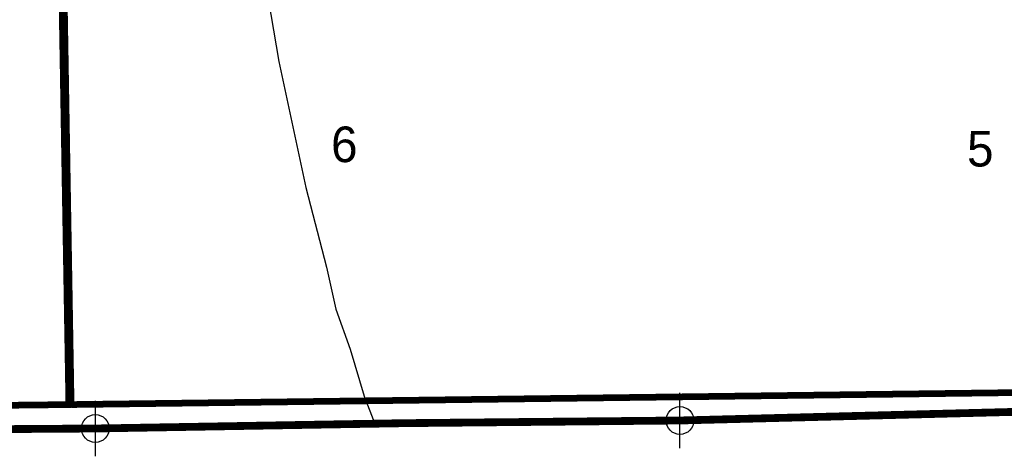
# Model space of a CAD drawing. Extents: x 192051 to 352051, y 710978 to 817615.
# Tile 10 of 85: x 252359 to 261208, y 721057 to 724982. Entities that reach past the tile are written whole.
import ezdxf
from ezdxf.enums import TextEntityAlignment as Align

# ---------------------------------------------------------------- set-up
doc = ezdxf.new("R2010")
doc.units = 0
doc.header["$LTSCALE"] = 800
doc.header["$PDMODE"] = 34
doc.header["$PDSIZE"] = 250
doc.linetypes.add('PHANTOM', pattern=[0])
for name, color, linetype in [('COUNTY', 15, 'PHANTOM'), ('MAJROADS', 9, 'CONTINUOUS'), ('SEC', 2, 'CONTINUOUS'), ('TEXT', 7, 'CONTINUOUS'), ('WSHEDS', 3, 'CONTINUOUS')]:
    doc.layers.add(name, color=color, linetype=linetype)

msp = doc.modelspace()

# ---------------------------------------------------------------- linework, layer by layer
at = {"layer": 'COUNTY', "color": 0, "const_width": 70}
msp.add_lwpolyline([(284432.6, 732466.7), (284447.1, 731773.9), (284462.1, 729536.6), (284512.1, 727080.4), (284512.8, 724524.9), (284614.3, 721733), (280854.6, 721702.9), (279239.1, 721689.9), (274095.6, 721592.4), (268826.8, 721554.3), (263608.3, 721515.8), (258292.9, 721379), (255818.1, 721354.9), (253957.3, 721322.8), (253573.7, 721316.2), (253039.2, 721307), (247609.7, 721269.4), (242289.3, 721256.3)], dxfattribs=at)
at = {"layer": 'MAJROADS', "color": 0}
msp.add_lwpolyline([(253114.8, 732788.7), (253404, 731236.2), (253926.3, 728738.9), (254334.8, 726686.6), (254688.3, 724607.1), (254930.9, 723472.2), (255115.9, 722757.4), (255200.4, 722380.5), (255328.9, 722020.2), (255456.2, 721598.9), (255551.9, 721350.3)], dxfattribs=at)
at = {"layer": 'SEC', "color": 0}
for p in [(258292.9, 721379), (253039.2, 721307)]:
    msp.add_point(p, dxfattribs=at)
at = {"layer": 'WSHEDS', "color": 0}
for points, const_width in [([(252810.6, 721544.2), (252732.7, 726124.9, 0.411172), (252632.1, 726223.2), (250261.4, 726207.5, -0.404301), (250160.8, 726303.4), (250095.7, 727907.2, 0.404862), (249994.9, 728003.2), (244944.4, 727960, -0.417549)], 80), ([(265957.6, 721688.5), (252821.2, 721522.1, -0.000336), (252821.1, 721522.1), (246351.9, 721448.9, -0.420171), (246250.7, 721549.8), (246273.3, 724069.8, 0.664599), (246104, 724142.7), (246015.2, 724057.2, -0.435716)], 60)]:
    msp.add_lwpolyline(points, format="xyb", dxfattribs=dict(at, const_width=const_width))

# ---------------------------------------------------------------- texts
at = {"layer": 'TEXT', "color": 0}
for s, p in [('6', (255276.5, 723701.6)), ('5', (260992.7, 723662.5))]:
    msp.add_text(s, height=320, dxfattribs=at).set_placement(p, align=Align.CENTER)

doc.saveas('drawing.dxf')
